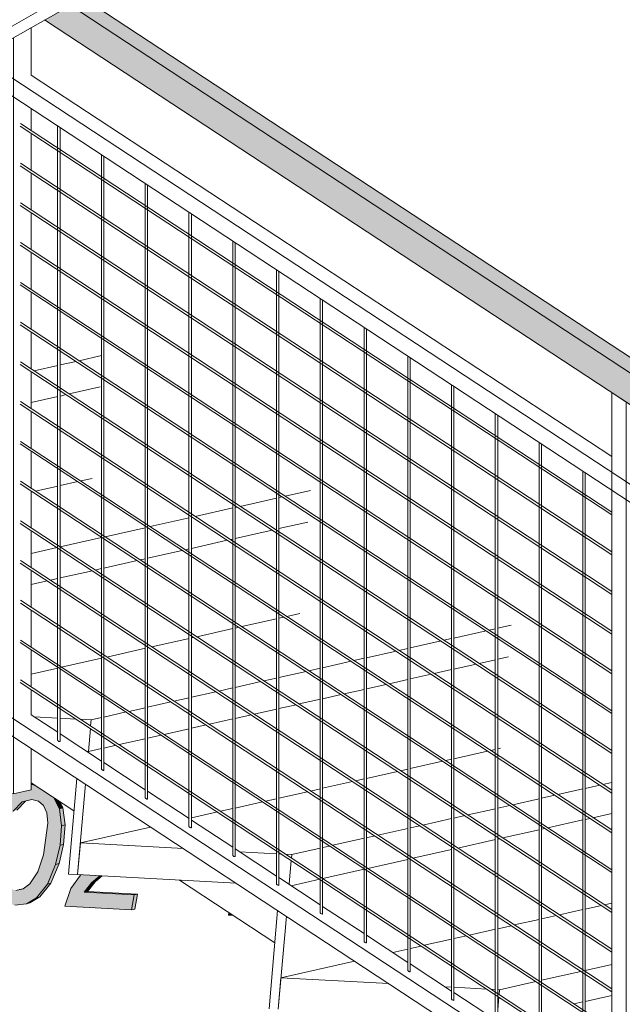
# Model space of a CAD drawing. Header units: millimetres. Extents: x -35550 to -1797, y -2320 to 9844.
# Tile 78 of 96: x -8429 to -7675, y 2955 to 4186. Entities that reach past the tile are written whole.
import ezdxf

# ---------------------------------------------------------------- set-up
doc = ezdxf.new("R2010")
doc.units = ezdxf.units.MM
for name, color, linetype, lineweight in [('Balusters', 7, 'Continuous', 18), ('Generic Models', 7, 'Continuous', 18), ('Railings', 7, 'Continuous', 18), ('Rails-2', 7, 'Continuous', 18), ('Stairs', 7, 'Continuous', 18), ('Supports', 7, 'Continuous', 18)]:
    doc.layers.add(name, color=color, linetype=linetype, lineweight=lineweight)
doc.layers.add('Generic Models-2', color=7, linetype='Continuous', lineweight=18, true_color=0x7b918a)
doc.layers.add('Rails-1', color=7, linetype='Continuous', lineweight=18, true_color=0xbd9e5e)

# ---------------------------------------------------------------- blocks, each defined once
blk = doc.blocks.new('Stair - Stairs-1786715-3D - trepikoda')
at = {"layer": 'Stairs'}
for p, q in [((27590.9, 3754.3), (27611, 3758.8)), ((27614.7, 3759.6), (27642.8, 3766)), ((27558.4, 3746.9), (27588, 3753.6)), ((27641.1, 3726.8), (27602.3, 3718.1)), ((27641.1, 3726.8), (27602.3, 3718.1)), ((27588, 3714.8), (27554.8, 3707.3)), ((27588, 3714.8), (27554.8, 3707.3)), ((27598.7, 3717.2), (27590.9, 3715.5)), ((27598.7, 3717.2), (27590.9, 3715.5)), ((27613, 3608.4), (27590.9, 3603.5)), ((27631.1, 3612.5), (27616.7, 3609.3)), ((27556.7, 3595.7), (27554.8, 3595.3)), ((27588.1, 3602.8), (27560.3, 3596.6)), ((27872.6, 3590.2), (27904.4, 3597.4)), ((27816.2, 3577.5), (27861.8, 3587.8)), ((27864.6, 3588.4), (27868.8, 3589.4)), ((27759.9, 3564.9), (27807, 3575.5)), ((27809.9, 3576.1), (27812.5, 3576.7)), ((27703.6, 3552.2), (27752.3, 3563.1)), ((27755.2, 3563.8), (27756.2, 3564)), ((27647.3, 3539.5), (27697.5, 3550.8)), ((27856.4, 3547.8), (27809.9, 3537.3)), ((27856.4, 3547.8), (27809.9, 3537.3)), ((27861.8, 3549), (27860.2, 3548.7)), ((27861.8, 3549), (27860.2, 3548.7)), ((27901, 3557.9), (27864.7, 3549.7)), ((27901, 3557.9), (27864.7, 3549.7)), ((27590.9, 3526.8), (27642.9, 3538.5)), ((27800.1, 3535.1), (27755.2, 3525)), ((27800.1, 3535.1), (27755.2, 3525)), ((27807, 3536.7), (27803.9, 3536)), ((27807, 3536.7), (27803.9, 3536)), ((27554.8, 3518.6), (27587.3, 3526)), ((27743.8, 3522.4), (27700.4, 3512.7)), ((27743.8, 3522.4), (27700.4, 3512.7)), ((27752.3, 3524.3), (27747.6, 3523.3)), ((27752.3, 3524.3), (27747.6, 3523.3)), ((27687.5, 3509.7), (27645.7, 3500.3)), ((27687.5, 3509.7), (27645.7, 3500.3)), ((27697.6, 3512), (27691.2, 3510.6)), ((27697.6, 3512), (27691.2, 3510.6)), ((27631.3, 3497.1), (27590.9, 3488)), ((27631.3, 3497.1), (27590.9, 3488)), ((27642.9, 3499.7), (27634.9, 3497.9)), ((27642.9, 3499.7), (27634.9, 3497.9)), ((27574.9, 3484.4), (27554.8, 3479.8)), ((27574.9, 3484.4), (27554.8, 3479.8)), ((27588.1, 3487.3), (27578.6, 3485.2)), ((27588.1, 3487.3), (27578.6, 3485.2)), ((27861.8, 3437), (27818.2, 3427.2)), ((27870.8, 3439), (27864.7, 3437.7)), ((27891, 3443.6), (27874.5, 3439.9)), ((27807.1, 3424.7), (27761.9, 3414.5)), ((27814.5, 3426.3), (27809.9, 3425.3)), ((28127.5, 3422.7), (28135.5, 3424.5)), ((28138.3, 3425.1), (28155.4, 3429)), ((27752.3, 3412.3), (27705.6, 3401.8)), ((27758.1, 3413.6), (27755.2, 3413)), ((28071.2, 3410), (28080.7, 3412.2)), ((28083.7, 3412.8), (28123.8, 3421.9)), ((27697.6, 3400), (27649.3, 3389.1)), ((27701.8, 3400.9), (27700.4, 3400.6)), ((28014.8, 3397.3), (28026, 3399.8)), ((28028.9, 3400.5), (28067.5, 3409.2)), ((27642.8, 3387.6), (27592.9, 3376.4)), ((27958.5, 3384.6), (27971.2, 3387.5)), ((27974.2, 3388.1), (28011.2, 3396.5)), ((28135.5, 3385.7), (28115.1, 3381.1)), ((28135.5, 3385.7), (28115.1, 3381.1)), ((28151.9, 3389.4), (28138.4, 3386.4)), ((28151.9, 3389.4), (28138.4, 3386.4)), ((27588, 3375.3), (27554.8, 3367.8)), ((27902.3, 3372), (27916.6, 3375.2)), ((27919.4, 3375.8), (27954.9, 3383.8)), ((28080.7, 3373.4), (28058.8, 3368.4)), ((28080.7, 3373.4), (28058.8, 3368.4)), ((28111.5, 3380.3), (28083.7, 3374)), ((28111.5, 3380.3), (28083.7, 3374)), ((27846, 3359.3), (27861.8, 3362.8)), ((27864.7, 3363.5), (27898.6, 3371.1)), ((28026, 3361), (28002.5, 3355.7)), ((28026, 3361), (28002.5, 3355.7)), ((28055.2, 3367.6), (28028.9, 3361.7)), ((28055.2, 3367.6), (28028.9, 3361.7)), ((27789.7, 3346.6), (27807.1, 3350.5)), ((27809.9, 3351.1), (27842.2, 3358.4)), ((27971.4, 3348.7), (27946.2, 3343.1)), ((27971.4, 3348.7), (27946.2, 3343.1)), ((27998.8, 3354.9), (27974.2, 3349.4)), ((27998.8, 3354.9), (27974.2, 3349.4)), ((27733.3, 3333.9), (27752.3, 3338.1)), ((27755.2, 3338.8), (27785.9, 3345.7)), ((27916.6, 3336.4), (27889.9, 3330.4)), ((27916.6, 3336.4), (27889.9, 3330.4)), ((27942.5, 3342.2), (27919.4, 3337)), ((27942.5, 3342.2), (27919.4, 3337)), ((27677, 3321.2), (27697.6, 3325.8)), ((27700.4, 3326.5), (27729.6, 3333)), ((27861.8, 3324), (27833.6, 3317.7)), ((27861.8, 3324), (27833.6, 3317.7)), ((27886.2, 3329.5), (27864.7, 3324.7)), ((27886.2, 3329.5), (27864.7, 3324.7)), ((27558.4, 3314.5), (27588, 3312.8)), ((27590.9, 3312.7), (27610.8, 3311.6)), ((27629.7, 3310.5), (27642.8, 3313.5)), ((27645.7, 3314.1), (27673.4, 3320.4)), ((27807.1, 3311.7), (27777.9, 3305.1)), ((27807.1, 3311.7), (27777.9, 3305.1)), ((27829.9, 3316.8), (27809.9, 3312.4)), ((27829.9, 3316.8), (27809.9, 3312.4)), ((27616.5, 3311.3), (27629.7, 3310.5)), ((27626.3, 3271), (27628.8, 3299.9)), ((27629.1, 3303), (27629.7, 3310.5)), ((27773.5, 3304.2), (27755.2, 3300)), ((27773.5, 3304.2), (27755.2, 3300)), ((27717.2, 3291.5), (27700.4, 3287.7)), ((27717.2, 3291.5), (27700.4, 3287.7)), ((27752.3, 3299.4), (27721, 3292.3)), ((27752.3, 3299.4), (27721, 3292.3)), ((27661, 3278.8), (27645.7, 3275.3)), ((27661, 3278.8), (27645.7, 3275.3)), ((27697.5, 3287), (27664.7, 3279.6)), ((27697.5, 3287), (27664.7, 3279.6)), ((28142, 3275.2), (28138.4, 3274.4)), ((27626.3, 3271), (27624.5, 3271.1)), ((27626.3, 3271), (27624.5, 3271.1)), ((27626.2, 3269.9), (27626.3, 3271)), ((27642.8, 3274.7), (27626.3, 3271)), ((27642.8, 3274.7), (27626.3, 3271)), ((28125.8, 3271.5), (28083.7, 3262)), ((28135.5, 3273.7), (28129.5, 3272.3)), ((28069.5, 3258.8), (28028.9, 3249.7)), ((28080.9, 3261.4), (28073.2, 3259.6)), ((28013.2, 3246.1), (27974.2, 3237.3)), ((28026.1, 3249), (28016.8, 3246.9)), ((27611.8, 3237.2), (27601.4, 3117.8)), ((27612.8, 3117.1), (27622.7, 3230)), ((27956.9, 3233.4), (27919.4, 3225)), ((27971.3, 3236.7), (27960.5, 3234.3)), ((28247.9, 3224.9), (28266.2, 3229)), ((28269.9, 3229.8), (28281.1, 3232.3)), ((27900.5, 3220.7), (27864.7, 3212.7)), ((27916.6, 3224.4), (27904.3, 3221.6)), ((28193.2, 3212.5), (28209.9, 3216.3)), ((28213.6, 3217.1), (28245, 3224.2)), ((27844.2, 3208), (27809.9, 3200.3)), ((27861.8, 3212), (27848, 3208.9)), ((28138.4, 3200.2), (28153.6, 3203.6)), ((28157.2, 3204.4), (28190.2, 3211.9)), ((27787.9, 3195.4), (27755.2, 3188)), ((27807, 3199.7), (27791.6, 3196.2)), ((28083.7, 3187.8), (28097.3, 3190.9)), ((28100.9, 3191.7), (28135.6, 3199.5)), ((28281.1, 3193.6), (28257.5, 3188.2)), ((28281.1, 3193.6), (28257.5, 3188.2)), ((27704.2, 3176.5), (27616.3, 3156.7)), ((28028.9, 3175.5), (28040.9, 3178.2)), ((28044.6, 3179), (28080.8, 3187.2)), ((28245, 3185.4), (28201.2, 3175.5)), ((28245, 3185.4), (28201.2, 3175.5)), ((28253.9, 3187.4), (28247.9, 3186.1)), ((28253.9, 3187.4), (28247.9, 3186.1)), ((27974.2, 3163.2), (27984.6, 3165.5)), ((27988.3, 3166.3), (28026.1, 3174.9)), ((28190.3, 3173.1), (28144.9, 3162.9)), ((28190.3, 3173.1), (28144.9, 3162.9)), ((28197.6, 3174.7), (28193.2, 3173.7)), ((28197.6, 3174.7), (28193.2, 3173.7)), ((27616.3, 3156.7), (27612.8, 3117.1)), ((27616.3, 3156.7), (27745.2, 3149.6)), ((27919.4, 3150.8), (27928.3, 3152.8)), ((27932.1, 3153.7), (27971.3, 3162.5)), ((28135.6, 3160.8), (28088.6, 3150.2)), ((28135.6, 3160.8), (28088.6, 3150.2)), ((28141.2, 3162), (28138.4, 3161.4)), ((28141.2, 3162), (28138.4, 3161.4)), ((27815.3, 3145.7), (27861.8, 3143.1)), ((27864.7, 3143), (27867.7, 3142.8)), ((27873.4, 3142.5), (27880.7, 3142.1)), ((27880.3, 3137.7), (27880.7, 3142.1)), ((27880.7, 3142.1), (27916.5, 3150.2)), ((28080.8, 3148.4), (28032.2, 3137.5)), ((28080.8, 3148.4), (28032.2, 3137.5)), ((28084.9, 3149.3), (28083.7, 3149.1)), ((28084.9, 3149.3), (28083.7, 3149.1)), ((27877.5, 3105.5), (27880.1, 3134.8)), ((28026, 3136.1), (27975.9, 3124.8)), ((28026, 3136.1), (27975.9, 3124.8)), ((27601.4, 3117.8), (27612.8, 3117.1)), ((27811.3, 3106.2), (27612.8, 3117.1)), ((27971.3, 3123.7), (27919.7, 3112.1)), ((27971.3, 3123.7), (27919.7, 3112.1)), ((27915.9, 3111.3), (27880.1, 3103.2)), ((27915.9, 3111.3), (27880.1, 3103.2)), ((28268.2, 3078.6), (28247.9, 3074)), ((28281.1, 3081.5), (28271.9, 3079.4)), ((27863.1, 3072.2), (27852.4, 2949.3)), ((28211.9, 3065.9), (28193.2, 3061.7)), ((28245.1, 3073.4), (28215.6, 3066.7)), ((27863.8, 2948.7), (27874, 3065)), ((28155.6, 3053.2), (28138.4, 3049.4)), ((28190.3, 3061.1), (28159.2, 3054.1)), ((28135.5, 3048.7), (28102.9, 3041.4)), ((28080.8, 3036.4), (28046.6, 3028.7)), ((28099.3, 3040.5), (28083.7, 3037)), ((28026, 3024), (28007.1, 3019.8)), ((28042.9, 3027.8), (28028.9, 3024.7)), ((27959.3, 3009), (27867.3, 2988.2)), ((28247.9, 2997.3), (28281.1, 3004.8)), ((28193.2, 2985), (28242.5, 2996.1)), ((27867.3, 2988.2), (27863.8, 2948.7)), ((27867.3, 2988.2), (28002.2, 2980.8)), ((28140.6, 2973.2), (28186.2, 2983.4)), ((28072.3, 2976.9), (28080.7, 2976.5)), ((28083.7, 2976.3), (28124.6, 2974)), ((28130.3, 2973.7), (28135.5, 2973.4)), ((28138.4, 2973.3), (28140.6, 2973.2)), ((28140.1, 2967.2), (28140.6, 2973.2)), ((28138.4, 2947.8), (28139.8, 2964.2)), ((28245, 2957.9), (28233.8, 2955.4)), ((28245, 2957.9), (28233.8, 2955.4)), ((28281.1, 2966.1), (28247.9, 2958.6)), ((28281.1, 2966.1), (28247.9, 2958.6))]:
    blk.add_line(p, q, dxfattribs=at)
at = {"layer": 'Supports'}
for p, q in [((27554.8, 3231.9), (27608.3, 3196.7)), ((27740.2, 3110.1), (27859.6, 3031.7))]:
    blk.add_line(p, q, dxfattribs=at)
blk = doc.blocks.new('Stair - Stairs-1786799-3D - trepikoda')
at = {"layer": 'Supports'}
for p, q in [((28483, 4707.4), (26769, 3726.5)), ((28438.7, 4697.4), (26699.1, 3701.9))]:
    blk.add_line(p, q, dxfattribs=at)
blk = doc.blocks.new('Railing - 20x50mm-V111-3D - trepikoda')
at = {"layer": 'Balusters'}
for p, q in [((27554.8, 4176.2), (27554.8, 4116.8)), ((27532.6, 3217.9), (27532.6, 4163.5)), ((27514.7, 3218.8), (27514.7, 4153.3)), ((27554.8, 4074.6), (27554.8, 4047.4)), ((27554.8, 4044.2), (27554.8, 3997.7)), ((27554.8, 3994.5), (27554.8, 3948)), ((27554.8, 3944.8), (27554.8, 3898.3)), ((27554.8, 3895.1), (27554.8, 3848.7)), ((27554.8, 3845.4), (27554.8, 3799)), ((27554.8, 3795.7), (27554.8, 3749.3)), ((27554.8, 3746.1), (27554.8, 3699.6)), ((27554.8, 3696.4), (27554.8, 3649.9)), ((27554.8, 3646.7), (27554.8, 3600.2)), ((27554.8, 3597), (27554.8, 3550.5)), ((27554.8, 3547.3), (27554.8, 3500.8)), ((27554.8, 3497.6), (27554.8, 3451.2)), ((27554.8, 3447.9), (27554.8, 3401.5)), ((27554.8, 3398.2), (27554.8, 3351.8)), ((27554.8, 3348.6), (27554.8, 3316.8)), ((27554.8, 3274.7), (27554.8, 3222.9)), ((27532.6, 3217.9), (27514.7, 3218.8)), ((27554.8, 3222.9), (27532.6, 3217.9))]:
    blk.add_line(p, q, dxfattribs=at)
blk = doc.blocks.new('Railing - 3mm-2376648-3D - trepikoda')
at = {"layer": 'Balusters'}
for p, q in [((26707.4, 6645.9), (26707.4, 7413.7)), ((26710.4, 7411.8), (26710.4, 6644.4))]:
    blk.add_line(p, q, dxfattribs=at)
for points in [[(26708.3, 6645, 0), (26707.8, 6645.4, 0), (26707.5, 6645.8, 0), (26707.5, 6646, 0)], [(26710.4, 6644.6, 0), (26710.4, 6644.3, 0), (26710.1, 6644.3, 0), (26709.6, 6644.4, 0), (26708.9, 6644.6, 0), (26708.3, 6645, 0)]]:
    blk.add_polyline3d(points, dxfattribs=at)
blk = doc.blocks.new('Railing - 3mm-V112-3D - trepikoda')
at = {"layer": 'Balusters'}
for p, q in [((28244.9, 2910.2), (28244.9, 3621.3)), ((28247.9, 3619.4), (28247.9, 2911.9)), ((28244.9, 2853.5), (28244.9, 2863)), ((28247.9, 2864.7), (28247.9, 2852))]:
    blk.add_line(p, q, dxfattribs=at)
for points in [[(28245.8, 2852.6, 0), (28245.3, 2853, 0), (28245, 2853.3, 0), (28245, 2853.6, 0)], [(28247.9, 2852.2, 0), (28247.9, 2851.9, 0), (28247.6, 2851.9, 0), (28247.1, 2852, 0), (28246.4, 2852.2, 0), (28245.8, 2852.6, 0)]]:
    blk.add_polyline3d(points, dxfattribs=at)
blk = doc.blocks.new('Railing - 20x50mm-V113-3D - trepikoda')
at = {"layer": 'Balusters'}
for p, q in [((28281.1, 3719.7), (28299.1, 3707.9)), ((28281.1, 2930.4), (28281.1, 3719.7)), ((28299.1, 2940.9), (28299.1, 3707.9)), ((28321.2, 3693.4), (28321.2, 3613.4)), ((28321.2, 3571.2), (28321.2, 3544.2)), ((28321.2, 3540.7), (28321.2, 3494.2)), ((28321.2, 3491), (28321.2, 3444.5)), ((28321.2, 3441.3), (28321.2, 3394.8)), ((28321.2, 3391.6), (28321.2, 3345.2)), ((28321.2, 3341.9), (28321.2, 3295.5)), ((28321.2, 3292.2), (28321.2, 3245.8)), ((28321.2, 3242.5), (28321.2, 3196.1)), ((28321.2, 3192.9), (28321.2, 3146.4)), ((28321.2, 3143.2), (28321.2, 3096.7)), ((28321.2, 3093.5), (28321.2, 3047)), ((28321.2, 3043.8), (28321.2, 2997.3)), ((28321.2, 2994.1), (28321.2, 2952.9)), ((28321.2, 2905.7), (28321.2, 2898)), ((28299.1, 2801.3), (28299.1, 2893.3)), ((28321.2, 2894.7), (28321.2, 2848.3)), ((28281.1, 2791.3), (28281.1, 2882.8)), ((28321.2, 2845), (28321.2, 2813.7)), ((28299.1, 2737.9), (28299.1, 2771.2)), ((28321.2, 2771.2), (28321.2, 2750.3)), ((28281.1, 2727.9), (28281.1, 2761.2)), ((28321.2, 2747.2), (28321.2, 2719.4)), ((28299.1, 2714.4), (28299.1, 2734.8)), ((28281.1, 2715.4), (28281.1, 2724.8)), ((28299.1, 2714.4), (28281.1, 2715.4)), ((28318, 2718.7), (28299.1, 2714.4))]:
    blk.add_line(p, q, dxfattribs=at)
blk = doc.blocks.new('Railing - Railing-1787221-3D - trepikoda')
at = {"layer": 'Rails-1'}
h = blk.add_hatch(color=256, dxfattribs=at)
h.paths.add_polyline_path([(29056.6, 3250), (29069.9, 3253), (29051.9, 3264.7), (29051.9, 3267.1), (29036, 3263.5)], flags=0)
h.paths.add_polyline_path([(28982.3, 3298.8), (29004.5, 3303.7), (27619.7, 4213.3), (27603.7, 4204.2), (28959.1, 3314)], flags=0)
h.paths.add_polyline_path([(27337.6, 4379), (27337.6, 4398.6), (27324.9, 4406.9), (27309, 4397.8), (27331.9, 4382.8)], flags=0)
h.paths.add_polyline_path([(27306.6, 4399.9), (27322.1, 4408.8), (27306.6, 4419), (27306.6, 4408.5)], flags=0)
h.paths.add_polyline_path([(27303.7, 4401.3), (27303.7, 4420.9), (27284.5, 4433.5), (27268.5, 4424.4), (27299.1, 4404.3)], flags=0)
h.paths.add_polyline_path([(27265.7, 4426.2), (27281.3, 4435.6), (27254.1, 4453.5), (27254.1, 4433.9), (27258.4, 4431)], flags=0)
h.paths.add_polyline_path([(27251.1, 4435.8), (27251.1, 4455.4), (27244, 4460.1), (27228.1, 4450.9), (27242.7, 4441.3)], flags=0)
h.paths.add_polyline_path([(27225.3, 4452.8), (27240.8, 4462.2), (27203.6, 4486.6), (27201.5, 4485.4), (27201.5, 4468.4), (27217.7, 4457.8)], flags=0)
h.paths.add_polyline_path([(27198.6, 4470.3), (27198.6, 4483.8), (27187.7, 4477.5), (27188.4, 4477)], flags=0)
h.paths.add_polyline_path([(27184.9, 4479.3), (27198.6, 4487.2), (27198.6, 4489.9), (27163.2, 4513.2), (27149, 4505.1), (27149, 4502.9), (27177.1, 4484.5)], flags=0)
h.paths.add_polyline_path([(27144.5, 4505.9), (27146.1, 4506.8), (27146.1, 4524.4), (27122.7, 4539.7), (27106.8, 4530.6), (27139.2, 4509.3)], flags=0)
h.paths.add_polyline_path([(27149, 4508.5), (27160.4, 4515), (27149, 4522.5), (27149, 4509.3)], flags=0)
h.paths.add_polyline_path([(27104, 4532.4), (27120, 4541.5), (27096.5, 4557), (27096.5, 4537.4)], flags=0)
h.paths.add_polyline_path([(27093.6, 4539.3), (27093.6, 4558.9), (27082.3, 4566.3), (27066.4, 4557.2), (27069.3, 4555.3)], flags=0)
h.paths.add_polyline_path([(27063.6, 4559), (27079.5, 4568.1), (27044, 4591.5), (27044, 4571.9), (27055, 4564.7)], flags=0)
h.paths.add_polyline_path([(27041, 4573.8), (27041, 4592.3), (27026, 4583.7), (27028.6, 4582)], flags=0)
h.paths.add_polyline_path([(27023.2, 4585.5), (27039.1, 4594.7), (27001.5, 4619.4), (26991.4, 4613.6), (26991.4, 4606.4), (27014.3, 4591.4)], flags=0)
h.paths.add_polyline_path([(26988.5, 4608.3), (26988.5, 4612), (26985.5, 4610.3), (26987.9, 4608.7)], flags=0)
h.paths.add_polyline_path([(26982.8, 4612.1), (26988.5, 4615.4), (26988.5, 4627.9), (26961, 4645.9), (26945.1, 4636.8), (26975.2, 4617.1)], flags=0)
h.paths.add_polyline_path([(26991.4, 4617.1), (26998.7, 4621.2), (26991.4, 4626)], flags=0)
h.paths.add_polyline_path([(26942.3, 4638.7), (26958.2, 4647.8), (26938.9, 4660.5), (26938.9, 4640.9)], flags=0)
h.paths.add_polyline_path([(26936, 4642.8), (26936, 4662.4), (26920.6, 4672.5), (26904.7, 4663.4), (26932.9, 4644.8)], flags=0)
h.paths.add_polyline_path([(26901.9, 4665.2), (26917.8, 4674.3), (26886.4, 4695), (26886.4, 4675.4), (26892.2, 4671.6)], flags=0)
h.paths.add_polyline_path([(26883.4, 4677.3), (26883.4, 4696.9), (26880.2, 4699), (26864.3, 4689.9), (26872, 4684.8)], flags=0)
h.paths.add_polyline_path([(26861.5, 4691.8), (26877.4, 4700.9), (26839.8, 4725.6), (26833.9, 4722.2), (26833.9, 4709.9), (26851.6, 4698.3)], flags=0)
h.paths.add_polyline_path([(26830.9, 4711.8), (26830.9, 4720.5), (26823.8, 4716.5), (26825.1, 4715.6)], flags=0)
h.paths.add_polyline_path([(26821.1, 4718.3), (26830.9, 4724), (26830.9, 4731.4), (26810.2, 4745), (26794.3, 4735.9), (26810.9, 4725)], flags=0)
h.paths.add_polyline_path([(26833.9, 4725.6), (26837, 4727.4), (26833.9, 4729.5)], flags=0)
h.paths.add_polyline_path([(26769.4, 4752.2), (26785.3, 4761.3), (26779.4, 4765.3), (26757.2, 4760.3), (26762, 4757.1)], flags=0)
h = blk.add_hatch(color=256, dxfattribs=at)
h.paths.add_polyline_path([(29056.6, 3210.4), (29056.6, 3250), (29036, 3263.5), (28991.1, 3253.4), (29003.4, 3245.3)], flags=0)
h.paths.add_polyline_path([(28937.4, 3288.6), (28982.3, 3298.8), (27603.7, 4204.2), (27571.5, 4185.8), (28937.3, 3288.7)], flags=0)
h.paths.add_polyline_path([(27311.8, 4356.4), (27321, 4358.4), (27337.6, 4368), (27337.6, 4379), (27309, 4397.8), (27306.6, 4396.5), (27306.6, 4359.8), (27307.4, 4359.3)], flags=0)
h.paths.add_polyline_path([(27330.8, 4360.7), (27337.6, 4362.2), (27337.6, 4364.5), (27331.9, 4361.3)], flags=0)
h.paths.add_polyline_path([(27303.7, 4361.7), (27303.7, 4394.8), (27276.8, 4379.4), (27281, 4376.6)], flags=0)
h.paths.add_polyline_path([(27274, 4381.2), (27303.7, 4398.2), (27303.7, 4401.3), (27268.5, 4424.4), (27254.1, 4416.1), (27254.1, 4394.3), (27266.7, 4386)], flags=0)
h.paths.add_polyline_path([(27251.1, 4396.2), (27251.1, 4414.4), (27236.3, 4406), (27242.7, 4401.8)], flags=0)
h.paths.add_polyline_path([(27233.6, 4407.8), (27251.1, 4417.9), (27251.1, 4435.8), (27228.1, 4450.9), (27201.5, 4435.7), (27201.5, 4428.8), (27226, 4412.7)], flags=0)
h.paths.add_polyline_path([(27254.1, 4419.5), (27265.7, 4426.2), (27254.1, 4433.9), (27254.1, 4421.6)], flags=0)
h.paths.add_polyline_path([(27198.6, 4430.8), (27198.6, 4434.1), (27195.9, 4432.5)], flags=0)
h.paths.add_polyline_path([(27193.1, 4434.4), (27198.6, 4437.5), (27198.6, 4470.3), (27187.7, 4477.5), (27155.5, 4459.1), (27185.3, 4439.5)], flags=0)
h.paths.add_polyline_path([(27201.5, 4439.2), (27225.3, 4452.8), (27201.5, 4468.4), (27201.5, 4448.6)], flags=0)
h.paths.add_polyline_path([(27152.7, 4460.9), (27184.9, 4479.3), (27149, 4502.9), (27149, 4463.3)], flags=0)
h.paths.add_polyline_path([(27146.1, 4465.3), (27146.1, 4503.4), (27115.1, 4485.6), (27144.7, 4466.2)], flags=0)
h.paths.add_polyline_path([(27112.3, 4487.5), (27144.5, 4505.9), (27106.8, 4530.6), (27096.5, 4524.7), (27096.5, 4497.8), (27104, 4492.9)], flags=0)
h.paths.add_polyline_path([(27093.6, 4499.8), (27093.6, 4523), (27074.6, 4512.2), (27078.9, 4509.3)], flags=0)
h.paths.add_polyline_path([(27071.8, 4514), (27093.6, 4526.4), (27093.6, 4539.3), (27066.4, 4557.2), (27044, 4544.3), (27044, 4532.3), (27064.3, 4518.9)], flags=0)
h.paths.add_polyline_path([(27096.5, 4528.1), (27104, 4532.4), (27096.5, 4537.4)], flags=0)
h.paths.add_polyline_path([(27041, 4534.3), (27041, 4542.6), (27034.2, 4538.7), (27036.9, 4537)], flags=0)
h.paths.add_polyline_path([(27031.4, 4540.6), (27041, 4546.1), (27041, 4573.8), (27026, 4583.7), (26993.8, 4565.3), (27022.6, 4546.4)], flags=0)
h.paths.add_polyline_path([(27044, 4547.7), (27063.6, 4559), (27044, 4571.9), (27044, 4558.4)], flags=0)
h.paths.add_polyline_path([(26991.4, 4567.4), (27023.2, 4585.5), (26991.4, 4606.4), (26991.4, 4578.5)], flags=0)
h.paths.add_polyline_path([(26988.5, 4568.8), (26988.5, 4608.3), (26985.5, 4610.3), (26953.4, 4591.8), (26981.9, 4573.1)], flags=0)
h.paths.add_polyline_path([(26950.6, 4593.7), (26982.8, 4612.1), (26945.1, 4636.8), (26938.9, 4633.3), (26938.9, 4601.3), (26945.4, 4597.1)], flags=0)
h.paths.add_polyline_path([(26936, 4603.3), (26936, 4631.6), (26912.9, 4618.4), (26914.8, 4617.2)], flags=0)
h.paths.add_polyline_path([(26910.1, 4620.2), (26936, 4635), (26936, 4642.8), (26904.7, 4663.4), (26886.4, 4652.9), (26886.4, 4635.8), (26900.5, 4626.5)], flags=0)
h.paths.add_polyline_path([(26938.9, 4636.7), (26942.3, 4638.7), (26938.9, 4640.9)], flags=0)
h.paths.add_polyline_path([(26883.4, 4637.8), (26883.4, 4651.2), (26872.5, 4644.9), (26874.1, 4643.9)], flags=0)
h.paths.add_polyline_path([(26869.7, 4646.8), (26883.4, 4654.6), (26883.4, 4677.3), (26864.3, 4689.9), (26833.9, 4672.5), (26833.9, 4670.3), (26859.8, 4653.3)], flags=0)
h.paths.add_polyline_path([(26886.4, 4656.3), (26901.9, 4665.2), (26886.4, 4675.4), (26886.4, 4668.2)], flags=0)
h.paths.add_polyline_path([(26829.3, 4673.3), (26830.9, 4674.3), (26830.9, 4711.8), (26823.8, 4716.5), (26791.6, 4698.1), (26819.1, 4680)], flags=0)
h.paths.add_polyline_path([(26833.9, 4675.9), (26861.5, 4691.8), (26833.9, 4709.9), (26833.9, 4684.8)], flags=0)
h.paths.add_polyline_path([(26788.9, 4699.9), (26821.1, 4718.3), (26794.3, 4735.9), (26781.3, 4728.5), (26781.3, 4704.8)], flags=0)
h.paths.add_polyline_path([(26778.4, 4706.8), (26778.4, 4726.8), (26762.1, 4717.5)], flags=0)
h.paths.add_polyline_path([(26757.2, 4745.2), (26769.4, 4752.2), (26757.2, 4760.3)], flags=0)
at = {"layer": 'Rails-2'}
for p, q in [((27619.7, 4213.3), (29004.5, 3303.7)), ((28982.3, 3298.8), (27603.7, 4204.2)), ((27571.5, 4185.8), (28937.3, 3288.7)), ((27490.5, 4139.4), (28848.1, 3247.8)), ((28829.7, 3237.3), (27472.1, 4128.9)), ((28281.1, 3639.7), (27554.8, 4116.8)), ((27540.9, 4053), (28281.1, 3566.8)), ((28281.1, 3570.4), (27541.3, 4056.3)), ((27540.9, 4003.4), (28281.1, 3517.1)), ((28281.1, 3520.7), (27541.3, 4006.7)), ((27540.9, 3953.7), (28281.1, 3467.4)), ((28281.1, 3471), (27541.3, 3957)), ((27540.9, 3904), (28281.1, 3417.8)), ((28281.1, 3421.3), (27541.3, 3907.3)), ((27540.9, 3854.3), (28281.1, 3368.1)), ((28281.1, 3371.7), (27541.3, 3857.6)), ((27540.9, 3804.6), (28281.1, 3318.4)), ((28281.1, 3322), (27541.3, 3807.9)), ((26821.3, 3756.4), (28171.9, 2869.3)), ((28190.5, 2879.7), (26839.7, 3767)), ((27540.9, 3754.9), (28281.1, 3268.7)), ((28281.1, 3272.3), (27541.3, 3758.2)), ((28281.1, 3222.6), (27541.3, 3708.5)), ((27540.9, 3705.2), (28281.1, 3219)), ((28281.1, 3172.9), (27541.3, 3658.8)), ((27540.9, 3655.5), (28281.1, 3169.3)), ((28281.1, 3123.2), (27541.3, 3609.2)), ((27540.9, 3605.8), (28281.1, 3119.6)), ((28281.1, 3073.5), (27541.3, 3559.5)), ((27540.9, 3556.2), (28281.1, 3069.9)), ((28281.1, 3023.8), (27541.3, 3509.8)), ((27540.9, 3506.5), (28281.1, 3020.3)), ((28281.1, 2974.2), (27541.3, 3460.1)), ((27541.4, 3456.4), (28281.1, 2970.6)), ((28276.2, 2927.7), (27541.3, 3410.4)), ((27540.9, 3407.1), (28273.3, 2926)), ((27540.9, 3357.4), (28232.4, 2903.2)), ((28235.4, 2904.8), (27541.3, 3360.7)), ((27554.8, 3316.8), (27588, 3295)), ((27590.9, 3293.1), (27642.8, 3259)), ((27645.7, 3257.1), (27697.5, 3223.1)), ((27700.4, 3221.2), (27752.3, 3187.1)), ((27755.2, 3185.2), (27807, 3151.2)), ((27809.9, 3149.2), (27861.8, 3115.2)), ((27864.7, 3113.3), (27916.5, 3079.2)), ((27919.4, 3077.3), (27971.3, 3043.3)), ((27974.2, 3041.4), (28026, 3007.3)), ((28028.9, 3005.4), (28080.7, 2971.4)), ((28083.7, 2969.5), (28135.5, 2935.4))]:
    blk.add_line(p, q, dxfattribs=at)
for name, p in [('Railing - 20x50mm-V111-3D - trepikoda', (0, 0)), ('Railing - 3mm-2376648-3D - trepikoda', (880.5, -3360.9)), ('Railing - 3mm-2376648-3D - trepikoda', (935.3, -3396.9)), ('Railing - 3mm-2376648-3D - trepikoda', (990, -3432.8)), ('Railing - 3mm-2376648-3D - trepikoda', (1044.8, -3468.8)), ('Railing - 3mm-2376648-3D - trepikoda', (1099.5, -3504.7)), ('Railing - 3mm-2376648-3D - trepikoda', (1154.3, -3540.7)), ('Railing - 3mm-2376648-3D - trepikoda', (1209, -3576.6)), ('Railing - 3mm-2376648-3D - trepikoda', (1263.8, -3612.6)), ('Railing - 3mm-2376648-3D - trepikoda', (1318.5, -3648.6)), ('Railing - 3mm-2376648-3D - trepikoda', (1373.3, -3684.5)), ('Railing - 20x50mm-V113-3D - trepikoda', (0, 0)), ('Railing - 3mm-2376648-3D - trepikoda', (1428, -3720.5)), ('Railing - 3mm-2376648-3D - trepikoda', (1482.8, -3756.4)), ('Railing - 3mm-V112-3D - trepikoda', (0, 0))]:
    blk.add_blockref(name, p)

msp = doc.modelspace()

# ---------------------------------------------------------------- hatches: boundary and pattern name
at = {"layer": 'Generic Models-2'}
h = msp.add_hatch(color=256, dxfattribs=at)
h.paths.add_polyline_path([(-8434.5, 3078.7), (-8420.2, 3080.7), (-8407.6, 3088.1), (-8393.9, 3105.3), (-8383.6, 3129.8), (-8378.1, 3153.8), (-8376.3, 3178.2), (-8378.9, 3199.5), (-8385.7, 3213.1), (-8409.1, 3228.5), (-8414.2, 3229.5), (-8414.2, 3222.9), (-8436.7, 3217.9), (-8441.6, 3217.9), (-8454.5, 3200.8), (-8466, 3170.3), (-8471, 3130.1), (-8467.8, 3108.3), (-8460.6, 3093.3), (-8448.8, 3082.8), (-8443.3, 3081.2)], flags=0)
h.paths.add_polyline_path([(-8433.6, 3097.4), (-8443.3, 3100.4), (-8450.2, 3108.3), (-8454.4, 3128.5), (-8449.7, 3161.3), (-8443.7, 3182), (-8436.3, 3197), (-8425.7, 3208.1), (-8413.1, 3210.9), (-8405.2, 3208.8), (-8398.7, 3203.5), (-8394.4, 3193.2), (-8393.2, 3181.5), (-8398.9, 3141.7), (-8406.1, 3120.6), (-8416.3, 3105.3), (-8424.4, 3099.1)], flags=0)
for points in [[(-8409.1, 3228.5), (-8411.4, 3230), (-8413.1, 3229.6)], [(-8436.7, 3196.6), (-8432.3, 3197.6), (-8421.3, 3209.1), (-8425.7, 3208.1), (-8436.3, 3197)], [(-8378.9, 3199.5), (-8374.5, 3200.5), (-8378.9, 3208.7), (-8385.7, 3213.1)], [(-8376.3, 3178.2), (-8371.8, 3179.2), (-8374.5, 3200.5), (-8378.9, 3199.5), (-8376.4, 3179.2)], [(-8378.1, 3153.8), (-8373.7, 3154.8), (-8372.1, 3179.2), (-8376.3, 3178.2), (-8378, 3154.8)], [(-8383.6, 3129.8), (-8379.2, 3130.8), (-8373.7, 3154.8), (-8378.1, 3153.8), (-8383.4, 3130.8)], [(-8393.9, 3105.3), (-8389.5, 3106.3), (-8379.2, 3130.8), (-8383.6, 3129.8), (-8393.8, 3105.5)], [(-8288.9, 3073), (-8285.5, 3091.6), (-8348, 3095), (-8338.7, 3106.9), (-8328.4, 3115.6), (-8351.6, 3116.9), (-8352.4, 3116.2), (-8364.8, 3099.7), (-8372.1, 3077.6), (-8356.1, 3076.7)], [(-8338.7, 3106.9), (-8334.3, 3107.9), (-8325.4, 3115.4), (-8328.4, 3115.6), (-8337.6, 3107.9)], [(-8407.6, 3088.1), (-8403.2, 3089.1), (-8389.5, 3106.3), (-8393.9, 3105.3), (-8406.4, 3089.6)], [(-8348, 3095), (-8343.6, 3096), (-8334.3, 3107.9), (-8338.7, 3106.9), (-8347.2, 3096)], [(-8285.5, 3091.6), (-8281.1, 3092.6), (-8343.6, 3096), (-8348, 3095), (-8288.9, 3091.8)], [(-8288.9, 3073), (-8284.4, 3074), (-8281.1, 3092.6), (-8285.5, 3091.6)], [(-8420.2, 3080.7), (-8415.8, 3081.7), (-8405, 3088.7), (-8407.6, 3088.1), (-8416, 3083.1)], [(-8161.7, 3066), (-8166.8, 3069.4), (-8167.4, 3066.3)]]:
    msp.add_hatch(color=256, dxfattribs=at).paths.add_polyline_path(points, flags=0)

# ---------------------------------------------------------------- linework, layer by layer
at = {"layer": 'Generic Models'}
for p, q in [((-8414.2, 3229.8), (-8411.6, 3230.2)), ((-8413.1, 3229.6), (-8414.2, 3229.5)), ((-8413.1, 3229.6), (-8411.4, 3230)), ((-8409.1, 3228.5), (-8413.1, 3229.6)), ((-8436.7, 3196.6), (-8425.7, 3208.1)), ((-8421.3, 3209.1), (-8432.3, 3197.6)), ((-8425.7, 3208.1), (-8413.4, 3210.9)), ((-8413.4, 3210.9), (-8405.2, 3208.8)), ((-8405.2, 3208.8), (-8398.7, 3203.5)), ((-8398.7, 3203.5), (-8394.6, 3194.5)), ((-8378.9, 3199.5), (-8385.7, 3213.1)), ((-8378.4, 3208.3), (-8374.5, 3200.5)), ((-8394.6, 3194.5), (-8393.2, 3181.5)), ((-8378.9, 3199.5), (-8374.5, 3200.5)), ((-8376.3, 3178.2), (-8378.9, 3199.5)), ((-8374.5, 3200.5), (-8371.8, 3179.2)), ((-8393.2, 3181.5), (-8398.9, 3141.7)), ((-8378.1, 3153.8), (-8376.3, 3178.2)), ((-8376.3, 3178.2), (-8371.8, 3179.2)), ((-8371.8, 3179.2), (-8373.7, 3154.8)), ((-8383.6, 3129.8), (-8378.1, 3153.8)), ((-8373.7, 3154.8), (-8379.2, 3130.8)), ((-8378.1, 3153.8), (-8373.7, 3154.8)), ((-8398.9, 3141.7), (-8406.1, 3120.6)), ((-8393.9, 3105.3), (-8383.6, 3129.8)), ((-8379.2, 3130.8), (-8389.5, 3106.3)), ((-8383.6, 3129.8), (-8379.2, 3130.8)), ((-8406.1, 3120.6), (-8416, 3105.5)), ((-8352.4, 3116.2), (-8364.8, 3099.7)), ((-8351.6, 3116.9), (-8352.4, 3116.2)), ((-8338.7, 3106.9), (-8328.4, 3115.6)), ((-8325.4, 3115.4), (-8334.3, 3107.9)), ((-8416, 3105.5), (-8424.4, 3099.1)), ((-8407.6, 3088.1), (-8393.9, 3105.3)), ((-8389.5, 3106.3), (-8403.2, 3089.1)), ((-8393.9, 3105.3), (-8389.5, 3106.3)), ((-8348, 3095), (-8338.7, 3106.9)), ((-8334.3, 3107.9), (-8343.6, 3096)), ((-8338.7, 3106.9), (-8334.3, 3107.9)), ((-8424.4, 3099.1), (-8433.6, 3097.4)), ((-8429.2, 3098.4), (-8424.1, 3099.4)), ((-8364.8, 3099.7), (-8372.1, 3077.6)), ((-8348, 3095), (-8343.6, 3096)), ((-8285.5, 3091.6), (-8348, 3095)), ((-8343.6, 3096), (-8281.1, 3092.6)), ((-8288.9, 3073), (-8285.5, 3091.6)), ((-8285.5, 3091.6), (-8281.1, 3092.6)), ((-8281.1, 3092.6), (-8284.4, 3074)), ((-8434.5, 3078.7), (-8420.2, 3080.7)), ((-8420.2, 3080.7), (-8407.6, 3088.1)), ((-8420.2, 3080.7), (-8415.8, 3081.7)), ((-8403.2, 3089.1), (-8415.8, 3081.7)), ((-8407.6, 3088.1), (-8403.2, 3089.1)), ((-8372.1, 3077.6), (-8288.9, 3073)), ((-8288.9, 3073), (-8284.4, 3074)), ((-8166.8, 3069.4), (-8167.4, 3066.3)), ((-8167.4, 3066.3), (-8161.7, 3066))]:
    msp.add_line(p, q, dxfattribs=at)

# ---------------------------------------------------------------- block references
at = {"layer": 'Railings'}
msp.add_blockref('Railing - Railing-1787221-3D - trepikoda', (-35969, 0), dxfattribs=at)
at = {"layer": 'Stairs'}
for name in ['Stair - Stairs-1786799-3D - trepikoda', 'Stair - Stairs-1786715-3D - trepikoda']:
    msp.add_blockref(name, (-35969, 0), dxfattribs=at)

doc.saveas('drawing.dxf')
